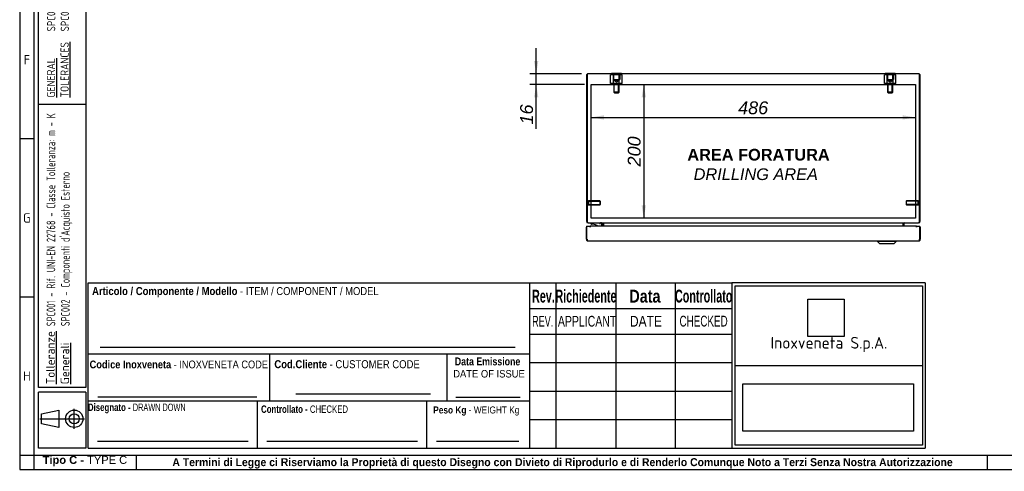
# Model space of a CAD drawing. Extents: x 6 to 412, y 11 to 288.
# Tile 1 of 3: x 6 to 217, y 11 to 107. Entities that reach past the tile are written whole.
import ezdxf
from ezdxf.enums import TextEntityAlignment as Align
from ezdxf.lldxf.tags import DXFTag

# ---------------------------------------------------------------- set-up
doc = ezdxf.new("R2010")
doc.units = 0
doc.layers.get('0').update_dxf_attribs({"linetype": 'CONTINUOUS'})
for name, color, linetype in [('_TRANSLATION', 7, 'CONTINUOUS'), ('AE00417_01', 7, 'CONTINUOUS'), ('AE00907_02', 7, 'CONTINUOUS'), ('C0000000', 7, 'CONTINUOUS'), ('C0000000_04', 7, 'CONTINUOUS'), ('C0000000_05', 7, 'CONTINUOUS'), ('C0000000_08', 7, 'CONTINUOUS'), ('C0000000_19', 7, 'CONTINUOUS'), ('C0000000_64', 7, 'CONTINUOUS'), ('DEFAULT', 7, 'CONTINUOUS'), ('DV5_DEFAULT', 7, 'CONTINUOUS'), ('SBAVATURE', 7, 'CONTINUOUS'), ('SERRATURA_SUP', 7, 'CONTINUOUS')]:
    doc.layers.add(name, color=color, linetype=linetype)
doc.styles.add('SEACAD_ARIAL', font='arial.ttf')
doc.styles.add('SEACAD_ARIAL_NARROW', font='ARIALN.TTF', dxfattribs={"width": 0.8})
doc.styles.add('SEACAD_ARIALB', font='arialbd.ttf', dxfattribs={"width": 0.9})
doc.styles.add('SEACAD_ARIALI', font='ariali.ttf')
doc.styles.add('SEACAD_SOLID_EDGE_ANSI', font='seans.ttf', dxfattribs={"width": 0.9})
doc.styles.add('SEACAD_SOLID_EDGE_ANSIB', font='seansbd.ttf', dxfattribs={"width": 0.9})
tags = doc.linetypes.add('CENTER2', pattern=[28.575, 19.05, -3.175, 3.175, -3.175]).pattern_tags.tags
tags[10:11] = [DXFTag(74, 4), DXFTag(75, 0), DXFTag(340, '0'), DXFTag(46, 0.0), DXFTag(50, 0.0), DXFTag(44, 0.0), DXFTag(45, 0.0)]
tags[8:9] = [DXFTag(74, 4), DXFTag(75, 0), DXFTag(340, '0'), DXFTag(46, 0.0), DXFTag(50, 0.0), DXFTag(44, 0.0), DXFTag(45, 0.0)]
tags[6:7] = [DXFTag(74, 4), DXFTag(75, 0), DXFTag(340, '0'), DXFTag(46, 0.0), DXFTag(50, 0.0), DXFTag(44, 0.0), DXFTag(45, 0.0)]
tags[4:5] = [DXFTag(74, 4), DXFTag(75, 0), DXFTag(340, '0'), DXFTag(46, 0.0), DXFTag(50, 0.0), DXFTag(44, 0.0), DXFTag(45, 0.0)]
tags = doc.linetypes.add('HIDDEN2', pattern=[4.7625, 3.175, -1.5875]).pattern_tags.tags
tags[6:7] = [DXFTag(74, 4), DXFTag(75, 0), DXFTag(340, '0'), DXFTag(46, 0.0), DXFTag(50, 0.0), DXFTag(44, 0.0), DXFTag(45, 0.0)]
tags[4:5] = [DXFTag(74, 4), DXFTag(75, 0), DXFTag(340, '0'), DXFTag(46, 0.0), DXFTag(50, 0.0), DXFTag(44, 0.0), DXFTag(45, 0.0)]
doc.dimstyles.new('ISO', dxfattribs={"dimtxt": 0.392857, "dimasz": 0.392857, "dimexe": 0.196429, "dimexo": 0.196429, "dimgap": 0.098214, "dimtad": 1, "dimdec": 1, "dimlfac": 7, "dimtxsty": 'SEACAD_ARIAL', "dimsah": 1, "dimcen": 0.196429, "dimadec": 1, "dimazin": 3, "dimtfac": 0.7, "dimtdec": 3, "dimtmove": 0, "dimatfit": 3})
picture_1 = doc.add_image_def('image1.jpg', size_in_pixel=(55, 57))
picture_2 = doc.add_image_def('image2.bmp', size_in_pixel=(138, 38))

# ---------------------------------------------------------------- blocks, each defined once
blk = doc.blocks.new('SE4')
at = {"layer": 'AE00417_01', "color": 7, "linetype": 'HIDDEN2'}
for p, q in [((127.77, 68.49), (127.63, 68.49)), ((127.63, 67.41), (127.77, 67.41)), ((127.77, 68.49), (127.77, 67.41)), ((127.92, 68.38), (127.92, 67.52)), ((130.38, 68.38), (127.92, 68.38)), ((127.92, 68.29), (130.47, 68.29)), ((127.92, 67.61), (130.47, 67.61)), ((127.92, 67.52), (130.38, 67.52)), ((130.38, 68.38), (130.38, 67.52)), ((130.49, 68.27), (130.38, 68.38)), ((130.38, 67.52), (130.49, 67.63)), ((130.49, 67.63), (130.49, 68.27)), ((195.97, 68.38), (195.86, 68.27)), ((195.86, 68.27), (195.86, 67.63)), ((195.86, 67.63), (195.97, 67.52)), ((198.43, 68.29), (195.88, 68.29)), ((198.43, 67.61), (195.88, 67.61)), ((195.97, 67.52), (195.97, 68.38)), ((198.43, 68.38), (195.97, 68.38)), ((195.97, 67.52), (198.43, 67.52)), ((198.43, 67.52), (198.43, 68.38)), ((198.57, 67.41), (198.57, 68.49)), ((198.72, 68.49), (198.57, 68.49)), ((198.57, 67.41), (198.72, 67.41))]:
    blk.add_line(p, q, dxfattribs=at)
at = {"layer": 'AE00417_01', "color": 7, "linetype": 'CONTINUOUS'}
for p, q in [((127.63, 68.49), (127.63, 68.49)), ((127.63, 67.41), (127.63, 67.41)), ((198.72, 68.49), (198.72, 68.49)), ((198.72, 67.41), (198.72, 67.41))]:
    blk.add_line(p, q, dxfattribs=at)
at = {"layer": 'AE00417_01', "color": 7, "linetype": 'HIDDEN2'}
for centre, start, end in [((127.85, 68.38), 180, 0), ((127.85, 67.52), 0, 180), ((198.5, 68.38), 180, 0), ((198.5, 67.52), 0, 180)]:
    blk.add_arc(centre, 0.0714, start, end, dxfattribs=at)
at = {"layer": 'AE00907_02', "color": 7, "linetype": 'CONTINUOUS'}
for centre, start, end in [((128.35, 94.64), 178.0727, 180), ((128.35, 88.96), 180, 181.9273)]:
    blk.add_arc(centre, 0.714, start, end, dxfattribs=at)
at = {"layer": 'C0000000', "color": 7, "linetype": 'HIDDEN2'}
for p, q in [((133.27, 95.35), (132.65, 95.35)), ((132.65, 93.49), (132.65, 95.35)), ((133.17, 95.35), (133.17, 94.35)), ((134.51, 95.35), (133.27, 95.35)), ((133.27, 93.49), (133.27, 95.35)), ((133.29, 95.35), (133.29, 94.35)), ((134.49, 94.35), (134.49, 95.35)), ((135.13, 95.35), (134.51, 95.35)), ((134.51, 93.49), (134.51, 95.35)), ((134.6, 95.35), (134.6, 94.35)), ((135.13, 93.49), (135.13, 95.35)), ((133.27, 93.49), (132.65, 93.49)), ((133.17, 94.35), (134.6, 94.35)), ((134.51, 93.49), (133.27, 93.49)), ((133.29, 94.35), (133.29, 94.21)), ((133.29, 94.21), (134.49, 94.21)), ((133.29, 94.21), (133.89, 93.85)), ((133.32, 93.49), (133.32, 91.64)), ((133.43, 91.53), (133.43, 93.49)), ((133.89, 93.85), (134.49, 94.21)), ((134.35, 91.53), (134.35, 93.49)), ((134.46, 91.64), (134.46, 93.49)), ((134.49, 94.21), (134.49, 94.35)), ((135.13, 93.49), (134.51, 93.49)), ((134.46, 91.64), (133.32, 91.64)), ((133.32, 91.64), (133.46, 91.49)), ((133.46, 91.49), (134.32, 91.49)), ((134.32, 91.49), (134.46, 91.64))]:
    blk.add_line(p, q, dxfattribs=at)
at = {"layer": 'C0000000', "color": 7, "linetype": 'CONTINUOUS'}
for p, q in [((132.82, 95.66), (134.96, 95.66)), ((132.82, 95.66), (132.82, 95.52)), ((134.96, 95.52), (134.96, 95.66)), ((128.45, 63.52), (128.45, 63.52)), ((128.86, 63.38), (128.59, 63.38)), ((130.37, 63.66), (130.37, 63.38)), ((130.8, 62.95), (130.8, 63.38))]:
    blk.add_line(p, q, dxfattribs=at)
for centre, radius, start, end in [((128.59, 63.52), 0.143, 90, 180), ((128.59, 63.52), 0.143, 180, 270), ((128.86, 61.81), 1.57, 46.819, 90)]:
    blk.add_arc(centre, radius, start, end, dxfattribs=at)
blk.add_open_spline([(130.8, 63.38), (130.8, 63.42), (130.8, 63.45), (130.77, 63.52), (130.75, 63.55), (130.71, 63.59), (130.69, 63.61), (130.66, 63.63), (130.64, 63.64), (130.61, 63.65), (130.59, 63.66), (130.55, 63.66), (130.54, 63.66), (130.52, 63.66)], degree=3, knots=[0, 0, 0, 0, 0.25, 0.25, 0.5, 0.5, 0.625, 0.625, 0.75, 0.75, 0.875, 0.875, 1, 1, 1, 1], dxfattribs=at)
at = {"layer": 'C0000000_04', "color": 7, "linetype": 'HIDDEN2'}
for p, q in [((191.84, 95.35), (191.22, 95.35)), ((191.22, 93.49), (191.22, 95.35)), ((191.75, 95.35), (191.75, 94.35)), ((193.08, 95.35), (191.84, 95.35)), ((191.84, 93.49), (191.84, 95.35)), ((191.86, 95.35), (191.86, 94.35)), ((193.06, 94.35), (193.06, 95.35)), ((193.7, 95.35), (193.08, 95.35)), ((193.08, 93.49), (193.08, 95.35)), ((193.17, 95.35), (193.17, 94.35)), ((193.7, 93.49), (193.7, 95.35)), ((191.84, 93.49), (191.22, 93.49)), ((191.75, 94.35), (193.17, 94.35)), ((193.08, 93.49), (191.84, 93.49)), ((191.86, 94.35), (191.86, 94.21)), ((191.86, 94.21), (193.06, 94.21)), ((191.86, 94.21), (192.46, 93.85)), ((191.89, 93.49), (191.89, 91.64)), ((192, 91.53), (192, 93.49)), ((192.46, 93.85), (193.06, 94.21)), ((192.92, 91.53), (192.92, 93.49)), ((193.03, 91.64), (193.03, 93.49)), ((193.06, 94.21), (193.06, 94.35)), ((193.7, 93.49), (193.08, 93.49)), ((193.03, 91.64), (191.89, 91.64)), ((191.89, 91.64), (192.03, 91.49)), ((192.03, 91.49), (192.89, 91.49)), ((192.89, 91.49), (193.03, 91.64))]:
    blk.add_line(p, q, dxfattribs=at)
at = {"layer": 'C0000000_05', "color": 7, "linetype": 'CONTINUOUS'}
for p, q in [((191.39, 95.66), (193.53, 95.66)), ((191.39, 95.66), (191.39, 95.52)), ((193.53, 95.52), (193.53, 95.66))]:
    blk.add_line(p, q, dxfattribs=at)
at = {"layer": 'C0000000_08', "color": 7, "linetype": 'CONTINUOUS'}
for p, q in [((127.63, 77.48), (127.63, 77.48)), ((127.63, 67.19), (127.63, 67.19))]:
    blk.add_line(p, q, dxfattribs=at)
at = {"layer": 'C0000000_19', "color": 7, "linetype": 'CONTINUOUS'}
for p, q in [((127.46, 95.16), (127.46, 64.02)), ((127.63, 95.47), (127.63, 95.16)), ((127.63, 95.16), (127.63, 95.47)), ((127.63, 95.16), (127.63, 64.02)), ((127.63, 64.02), (127.63, 95.16)), ((198.53, 95.52), (127.82, 95.52)), ((198.72, 95.47), (198.72, 95.16)), ((198.72, 95.16), (198.72, 95.47)), ((198.72, 64.02), (198.72, 95.16)), ((198.72, 95.16), (198.72, 64.02)), ((198.89, 64.02), (198.89, 95.16)), ((127.82, 63.66), (127.82, 63.66)), ((127.82, 63.66), (198.53, 63.66)), ((130.93, 63.48), (130.93, 62.95)), ((131.1, 63.48), (131.1, 63.66)), ((131.1, 63.48), (131.1, 62.95)), ((131.1, 62.95), (131.1, 63.48)), ((195.24, 63.48), (195.24, 63.66)), ((195.24, 63.48), (195.24, 62.95)), ((195.25, 62.95), (195.25, 63.48)), ((195.42, 62.95), (195.42, 63.48)), ((198.53, 63.66), (198.53, 63.66))]:
    blk.add_line(p, q, dxfattribs=at)
for centre, radius, start, end in [((127.82, 95.16), 0.357, 121.3323, 180), ((127.82, 95.16), 0.357, 90, 121.3323), ((198.53, 95.16), 0.357, 58.6677, 90), ((198.53, 95.16), 0.357, 0, 58.6677), ((127.82, 64.02), 0.357, 180, 270), ((130.75, 63.48), 0.186, 0, 90), ((130.75, 63.48), 0.357, 0, 31.3323), ((195.6, 63.48), 0.357, 148.6677, 180), ((195.6, 63.48), 0.186, 90, 180), ((198.53, 64.02), 0.357, 270, 0)]:
    blk.add_arc(centre, radius, start, end, dxfattribs=at)
for centre, major_axis, ratio, start_param, end_param in [((127.82, 95.16), (0, -0.357), 0.997824, 3.141593, 3.688444), ((198.53, 95.16), (0, -0.357), 0.997824, 2.594742, 3.141593), ((127.82, 64.02), (0, -0.357), 0.52, 4.712389, 6.283185), ((198.53, 64.02), (0, 0.357), 0.52, 3.141593, 4.712389)]:
    blk.add_ellipse(centre, major_axis=major_axis, ratio=ratio, start_param=start_param, end_param=end_param, dxfattribs=at)
at = {"layer": 'C0000000_64', "color": 7, "linetype": 'CONTINUOUS'}
for p, q in [((127.46, 60.16), (127.46, 62.78)), ((127.52, 62.95), (128.25, 62.95)), ((127.52, 62.95), (127.52, 60.16)), ((128.25, 62.95), (128.25, 62.78)), ((128.25, 62.78), (128.25, 62.95)), ((198.1, 62.95), (128.25, 62.95)), ((128.25, 62.78), (128.25, 62.78)), ((128.25, 62.78), (128.25, 62.78)), ((198.1, 62.95), (198.83, 62.95)), ((198.1, 62.95), (198.1, 62.78)), ((198.1, 62.78), (198.1, 62.95)), ((198.1, 62.78), (198.1, 62.78)), ((198.1, 62.78), (198.1, 62.78)), ((198.83, 60.16), (198.83, 62.95)), ((198.89, 62.78), (198.89, 60.16)), ((127.52, 60.16), (127.66, 60.16)), ((127.63, 59.86), (127.63, 60.16)), ((127.66, 60.16), (127.66, 59.86)), ((127.82, 59.81), (198.53, 59.81)), ((198.69, 60.16), (198.69, 59.86)), ((198.69, 60.16), (198.83, 60.16)), ((198.72, 59.86), (198.72, 60.16))]:
    blk.add_line(p, q, dxfattribs=at)
for centre, radius, start, end in [((127.63, 62.78), 0.172, 132.1095, 180), ((198.72, 62.78), 0.172, 0, 47.8905), ((127.82, 60.16), 0.357, 180, 238.6677), ((127.82, 60.16), 0.186, 180, 212.2727), ((127.82, 60.16), 0.357, 238.6677, 270), ((198.53, 60.16), 0.357, 270, 301.3323), ((198.53, 60.16), 0.186, 327.7273, 360), ((198.53, 60.16), 0.357, 301.3323, 360)]:
    blk.add_arc(centre, radius, start, end, dxfattribs=at)
for centre, start_param, end_param in [((127.82, 60.16), 2.594742, 3.141593), ((198.53, 60.16), 3.141593, 3.688444)]:
    blk.add_ellipse(centre, major_axis=(0, 0.357), ratio=0.845517, start_param=start_param, end_param=end_param, dxfattribs=at)
at = {"layer": 'DV5_DEFAULT', "color": 7, "linetype": 'CENTER2'}
for p, q in [((128.46, 64.66), (128.46, 93.24)), ((128.46, 93.24), (197.89, 93.24)), ((197.89, 93.24), (197.89, 64.66)), ((197.89, 64.66), (128.46, 64.66))]:
    blk.add_line(p, q, dxfattribs=at)
at = {"layer": 'SERRATURA_SUP', "color": 7, "linetype": 'CONTINUOUS'}
for p, q in [((189.75, 59.81), (189.75, 59.66)), ((193.75, 59.66), (189.75, 59.66)), ((189.75, 59.66), (190.17, 59.24)), ((190.17, 59.24), (193.32, 59.24)), ((193.32, 59.24), (193.75, 59.66)), ((193.75, 59.66), (193.75, 59.81))]:
    blk.add_line(p, q, dxfattribs=at)
blk = doc.blocks.new('DMBLK32')
at = {"layer": 'DEFAULT', "linetype": 'CONTINUOUS'}
for points in [[(116.28, 98.27), (116.73, 95.52), (117.19, 98.27)], [(116.28, 90.49), (117.19, 90.49), (116.73, 93.24)]]:
    blk.add_hatch(color=7, dxfattribs=at).paths.add_polyline_path(points)
at = {"layer": 'DEFAULT', "color": 7, "linetype": 'CONTINUOUS'}
for p, q in [((116.73, 83.75), (116.73, 101.02)), ((126.44, 95.52), (115.36, 95.52)), ((127.08, 93.24), (115.36, 93.24))]:
    blk.add_line(p, q, dxfattribs=at)
at = {"layer": 'DEFAULT', "color": 7, "linetype": 'CONTINUOUS', "style": 'SEACAD_ARIALI'}
blk.add_text('16', height=2.75, rotation=90, dxfattribs=at).set_placement((113.3, 84.71), align=Align.TOP_LEFT)
blk = doc.blocks.new('DMBLK33')
at = {"layer": 'DEFAULT', "linetype": 'CONTINUOUS'}
for points in [[(140.21, 90.49), (139.75, 93.24), (139.29, 90.49)], [(140.21, 67.41), (139.29, 67.41), (139.75, 64.66)]]:
    blk.add_hatch(color=7, dxfattribs=at).paths.add_polyline_path(points)
at = {"layer": 'DEFAULT', "color": 7, "linetype": 'CONTINUOUS'}
blk.add_line((139.75, 93.24), (139.75, 64.66), dxfattribs=at)
at = {"layer": 'DEFAULT', "color": 7, "linetype": 'CONTINUOUS', "style": 'SEACAD_ARIALI'}
blk.add_text('200', height=2.75, rotation=90, dxfattribs=at).set_placement((136.31, 75.74), align=Align.TOP_LEFT)
blk = doc.blocks.new('DMBLK34')
at = {"layer": 'DEFAULT', "linetype": 'CONTINUOUS'}
for points in [[(131.21, 85.76), (131.21, 86.67), (128.46, 86.22)], [(195.14, 85.76), (197.89, 86.22), (195.14, 86.67)]]:
    blk.add_hatch(color=7, dxfattribs=at).paths.add_polyline_path(points)
at = {"layer": 'DEFAULT', "color": 7, "linetype": 'CONTINUOUS'}
blk.add_line((128.46, 86.22), (197.89, 86.22), dxfattribs=at)
at = {"layer": 'DEFAULT', "color": 7, "linetype": 'CONTINUOUS', "style": 'SEACAD_ARIALI'}
blk.add_text('486', height=2.75, dxfattribs=at).set_placement((159.94, 89.65), align=Align.TOP_LEFT)

msp = doc.modelspace()

# ---------------------------------------------------------------- linework, layer by layer
at = {"color": 7, "linetype": 'CONTINUOUS'}
for p, q in [((6.234, 287.588), (6.234, 10.959)), ((9.263, 81.632), (6.234, 81.632)), ((115.363, 15.502), (115.363, 50.84)), ((9.263, 47.809), (6.234, 47.809)), ((20.873, 35.694), (115.363, 35.694)), ((20.873, 25.598), (115.363, 25.598)), ((57.113, 15.502), (57.113, 25.598)), ((65.314, 27.113), (94.088, 27.113)), ((93.363, 15.502), (93.363, 25.598)), ((99.513, 26.42), (113.323, 26.42)), ((17.907, 19.617), (17.907, 23.942)), ((10.566, 21.779), (20.069, 21.779)), ((22.892, 17.017), (55.1, 17.017)), ((59.132, 17.017), (91.339, 17.017)), ((95.372, 17.017), (113.05, 17.017)), ((31.194, 10.954), (31.194, 13.983)), ((213.272, 10.954), (213.272, 13.983)), ((6.234, 10.959), (412.092, 10.959))]:
    msp.add_line(p, q, dxfattribs=at)
msp.add_lwpolyline([(14.582, 19.926), (10.875, 20.698), (10.875, 22.86), (14.582, 23.633), (14.582, 19.926)], dxfattribs=at)
for radius in [1.854, 1.081]:
    msp.add_circle((17.907, 21.779), radius, dxfattribs=at)
at = {"layer": 'DEFAULT', "color": 7, "linetype": 'CONTINUOUS'}
for p, q in [((9.263, 287.588), (9.263, 10.959)), ((10.273, 28.5), (10.273, 283.045)), ((20.369, 283.045), (20.369, 28.5)), ((20.369, 89), (10.273, 89)), ((20.873, 15.502), (20.873, 50.84)), ((20.873, 50.84), (115.363, 50.84)), ((115.366, 50.84), (158.566, 50.84)), ((120.966, 50.84), (120.966, 15.502)), ((133.766, 50.84), (133.766, 15.502)), ((146.466, 50.84), (146.466, 15.502)), ((199.966, 50.84), (158.564, 50.84)), ((158.566, 50.84), (158.566, 15.502)), ((199.966, 50.84), (199.966, 15.502)), ((159.267, 50.176), (199.367, 50.176)), ((159.267, 16.162), (159.267, 50.176)), ((199.367, 50.176), (199.367, 16.162)), ((115.366, 45.352), (158.566, 45.352)), ((115.366, 39.902), (158.566, 39.902)), ((59.713, 25.598), (59.713, 35.694)), ((97.713, 25.598), (97.713, 35.694)), ((115.366, 33.802), (158.566, 33.802)), ((159.267, 33.171), (199.367, 33.171)), ((20.369, 28.5), (10.273, 28.5)), ((20.369, 27.5), (10.273, 27.5)), ((10.273, 15.5), (10.273, 27.5)), ((20.369, 27.5), (20.369, 15.5)), ((115.366, 27.702), (158.566, 27.702)), ((115.366, 21.602), (158.566, 21.602)), ((20.369, 15.5), (10.273, 15.5)), ((20.873, 15.502), (115.363, 15.502)), ((115.366, 15.502), (158.566, 15.502)), ((158.564, 15.502), (199.966, 15.502)), ((199.367, 16.162), (159.267, 16.162)), ((6.234, 13.988), (412.092, 13.988))]:
    msp.add_line(p, q, dxfattribs=at)
at = {"layer": 'SBAVATURE', "color": 7, "linetype": 'CONTINUOUS'}
for p, q in [((23.432, 37.088), (112.266, 37.088)), ((22.968, 26.474), (56.974, 26.474))]:
    msp.add_line(p, q, dxfattribs=at)

# ---------------------------------------------------------------- block references
at = {"layer": 'DEFAULT'}
msp.add_blockref('SE4', (0, 0), dxfattribs=at)

# ---------------------------------------------------------------- texts
at = {"attachment_point": 1, "rotation": 90}
for s, insert, char_height, width in [('{\\fSolid Edge ANSI|b0|i0|c0|p34;\\W0.84600x;\\C7;SPC001 - REFERENCE UNI-EN 22768 - TOLERANCE CLASS: m - K}\\P{\\fSolid Edge ANSI|b0|i0|c0|p34;\\W0.84600x;\\C7;SPC002 - }{\\fSolid Edge ANSI|b0|i0|c0|p34;\\W0.94000x;\\C7;EXTERNALLY PURCHASED COMPONENTS}', (12.101, 104.605), 1.75, 56.68133), ('{\\fSolid Edge ANSI|b1|i0|c0|p34;\\L\\C7;Tolleranze}\\P{\\fSolid Edge ANSI|b1|i0|c0|p34;\\L\\C7;Generali}', (11.89, 29.169), 1.85, 10.93945)]:
    msp.add_mtext(s, dxfattribs=dict(at, insert=insert, char_height=char_height, width=width))
for s, insert, char_height, width, style in [('{\\fSolid Edge ANSI|b0|i0|c0|p34;\\L\\C7;GENERAL}\\P{\\fSolid Edge ANSI|b0|i0|c0|p34;\\L\\C7;TOLERANCES}\\P', (12.048, 90.485), 1.75, 12.63203, 'SEACAD_SOLID_EDGE_ANSI'), ("{\\fSolid Edge ANSI|b1|i0|c0|p34;\\W0.82000x;\\C7;SPC001 - Rif. UNI-EN 22768 - Classe Tolleranza: m - K}\\P{\\fSolid Edge ANSI|b1|i0|c0|p34;\\W0.82000x;\\C7;SPC002 - Componenti d'Acquisto Esterno}", (12, 41.571), 1.85, 46.58795, 'SEACAD_SOLID_EDGE_ANSIB')]:
    msp.add_mtext(s, dxfattribs=dict(at, insert=insert, char_height=char_height, width=width, style=style))
for s, insert, char_height, width, attachment_point in [('{\\fSolid Edge ANSI|b0||i0||c0|p34;\\C7;\\H2.019192;\\W1.;F}', (7.783, 97.538), 2.01919, 2.2716, 8), ('{\\fSolid Edge ANSI|b0||i0||c0|p34;\\C7;\\H2.019192;\\W1.;G}', (7.757, 63.716), 2.01919, 2.5871, 8), ('{\\fSolid Edge ANSI|b0||i0||c0|p34;\\C7;\\H2.5;\\W1.;Inoxveneta S.p.A.}', (179.366, 37.657), 2.5, 38.9068, 5), ('{\\fSolid Edge ANSI|b0||i0||c0|p34;\\C7;\\H2.019192;\\W1.;H}', (7.759, 29.895), 2.01919, 2.7133, 8), ('{\\fArial|b1||i0||c0|p34;\\C7;\\H1.7;\\W1.;Tipo C - }{\\fArial|b0||i0||c0|p34;\\C7;\\H1.7;\\W1.;TYPE C}', (20.186, 11.634), 1.7, 18.15868, 8), ('{\\fArial|b1||i0||c0|p34;\\C7;\\H1.7;\\W0.94;A Termini di Legge ci Riserviamo la Proprietà di questo Disegno con Divieto di Riprodurlo e di Renderlo Comunque Noto a Terzi Senza Nostra Autorizzazione}', (122.366, 11.137), 1.7, 175.01141, 8)]:
    msp.add_mtext(s, dxfattribs=dict(insert=insert, char_height=char_height, width=width, attachment_point=attachment_point))
for s, insert, char_height, width, attachment_point, style in [('{\\fArial|b1||i0||c0|p34;\\C7;\\H1.7163132;\\W0.846;Articolo / Componente / Modello}{\\fArial|b0||i0||c0|p34;\\C7;\\H1.7163132;\\W0.846; - ITEM}{\\fArial|b0||i0||c0|p34;\\C7;\\H1.7;\\W0.846; / COMPONENT / MODEL}', (21.72, 47.719), 1.716313, 61.3875, 7, 'SEACAD_ARIAL'), ('{\\fArial|b1||i0||c0|p34;\\C7;\\H2.75;\\W0.6;Rev.}', (118.275, 46.597), 2.75, 4.50348, 8, 'SEACAD_ARIALB'), ('{\\fArial|b1||i0||c0|p34;\\C7;\\H2.75;\\W0.6;Richiedente}', (127.374, 46.608), 2.75, 12.23036, 8, 'SEACAD_ARIALB'), ('{\\fArial|b1||i0||c0|p34;\\C7;\\H2.75;\\W0.8;Data}', (139.989, 46.585), 2.75, 6.78265, 8, 'SEACAD_ARIALB'), ('{\\fArial|b1||i0||c0|p34;\\C7;\\H2.75;\\W0.6;Controllato}', (152.564, 46.608), 2.75, 11.31616, 8, 'SEACAD_ARIALB'), ('{\\fArial|b0||i0||c0|p34;\\C7;\\H2.3;\\W0.6;REV.}', (118.125, 41.484), 2.3, 5.04266, 8, 'SEACAD_ARIAL'), ('{\\fArial|b0||i0||c0|p34;\\C7;\\H2.3;\\W0.7;APPLICANT}', (121.375, 41.459), 2.3, 12.12989, 7, 'SEACAD_ARIAL'), ('{\\fArial|b0||i0||c0|p34;\\C7;\\H2.3;\\W0.8;DATE}', (140.209, 41.484), 2.3, 7.08597, 8, 'SEACAD_ARIAL'), ('{\\fArial Narrow|b0||i0||c0|p34;\\C7;\\H2.3;\\W0.8;CHECKED}', (152.548, 41.483), 2.3, 10.75184, 8, 'SEACAD_ARIAL_NARROW'), ('{\\fArial|b1||i0||c0|p34;\\C7;\\H1.67;\\W0.846;Codice Inoxveneta}{\\fArial|b0||i0||c0|p34;\\C7;\\H1.67;\\W0.846; - INOXVENETA CODE}', (21.196, 32.543), 1.67, 38.23236, 7, 'SEACAD_ARIAL'), ('{\\fArial|b1||i0||c0|p34;\\C7;\\H1.7163132;\\W0.846;Cod.Cliente}{\\fArial|b0||i0||c0|p34;\\C7;\\H1.7163132;\\W0.846; - CUSTOMER CODE}', (60.714, 32.572), 1.716313, 31.52647, 7, 'SEACAD_ARIAL'), ('{\\fArial|b1||i0||c0|p34;\\C7;\\H1.7;\\W0.792;Data Emissione}', (99.324, 33.173), 1.7, 14.35739, 7, 'SEACAD_ARIALB'), ('{\\fArial|b0||i0||c0|p34;\\C7;\\H1.6;\\W0.9;DATE OF ISSUE}', (98.978, 30.59), 1.6, 15.11655, 7, 'SEACAD_ARIAL'), ('{\\fArial|b1||i0||c0|p34;\\C7;\\H1.6;\\W0.752;Disegnato - }{\\fArial Narrow|b0||i0||c0|p34;\\C7;\\H1.5875;\\W0.752;\\T1.;DRAWN DOWN}', (31.284, 22.95), 1.6, 19.88117, 8, 'SEACAD_ARIAL_NARROW'), ('{\\fArial|b1||i0||c0|p34;\\C7;\\H1.6;\\W0.752;Controllato - }{\\fArial|b0||i0||c0|p34;\\C7;\\H1.5875;\\W0.752;\\T1.;CHECKED}{\\fArial|b1||i0||c0|p34;\\C7;\\H1.6;\\W0.752; }', (67.172, 23.026), 1.6, 18.83287, 8, 'SEACAD_ARIALB'), ('{\\fArial|b1||i0||c0|p34;\\C7;\\H1.5;\\W0.846;Peso Kg}{\\fArial|b0||i0||c0|p34;\\C7;\\H1.5;\\W0.846; - WEIGHT Kg}', (94.712, 22.459), 1.5, 18.73278, 7, 'SEACAD_ARIAL')]:
    msp.add_mtext(s, dxfattribs=dict(insert=insert, char_height=char_height, width=width, attachment_point=attachment_point, style=style))
at = {"layer": '_TRANSLATION', "insert": (163.706, 76.147), "char_height": 3, "width": 34.96354, "attachment_point": 5}
msp.add_mtext('{\\fArial|b0||i0||c0|p34;\\C7;\\H3.;\\W1.; }{\\fArial|b1||i0||c0|p34;\\C7;\\H2.5;\\W1.;AREA FORATURA \\P}{\\fArial|b0||i1||c0|p34;\\C7;\\H2.5;\\W1.;DRILLING AREA}', dxfattribs=at)

# ---------------------------------------------------------------- dimensions: what is measured, and where the dimension line sits
at = {"layer": 'DEFAULT', "color": 7, "linetype": 'CONTINUOUS'}
for base, p2, angle, picture, middle, dimtype in [((116.734, 95.521), (127.817, 95.521), 90, 'DMBLK32', (116.734, 90.014), 160), ((139.752, 93.236), (128.46, 64.664), 270, 'DMBLK33', (139.752, 78.95), 161), ((128.46, 86.216), (197.888, 93.236), 0, 'DMBLK34', (163.174, 86.216), 161)]:
    dim = msp.add_linear_dim(base=base, p1=(128.46, 93.236), p2=p2, angle=angle, text='\\A1;<>', dimstyle='ISO', override={"dimtxt": 2.75, "dimasz": 2.75, "dimexe": 1.375, "dimexo": 1.375, "dimgap": 0.6875, "dimcen": 1.375}, dxfattribs=at)
    dim.commit()
    dim.dimension.update_dxf_attribs({"geometry": picture, "text_midpoint": middle, "dimtype": dimtype})

# ---------------------------------------------------------------- pictures from other files: only their frames are drawn
image = msp.add_image(picture_1, insert=(174.862, 39.378), size_in_units=(7.719, 8), rotation=0)
image.dxf.flags = 7
image = msp.add_image(picture_2, insert=(160.965, 19.172), size_in_units=(36.512, 10.054))
image.dxf.flags = 7

doc.saveas('drawing.dxf')
